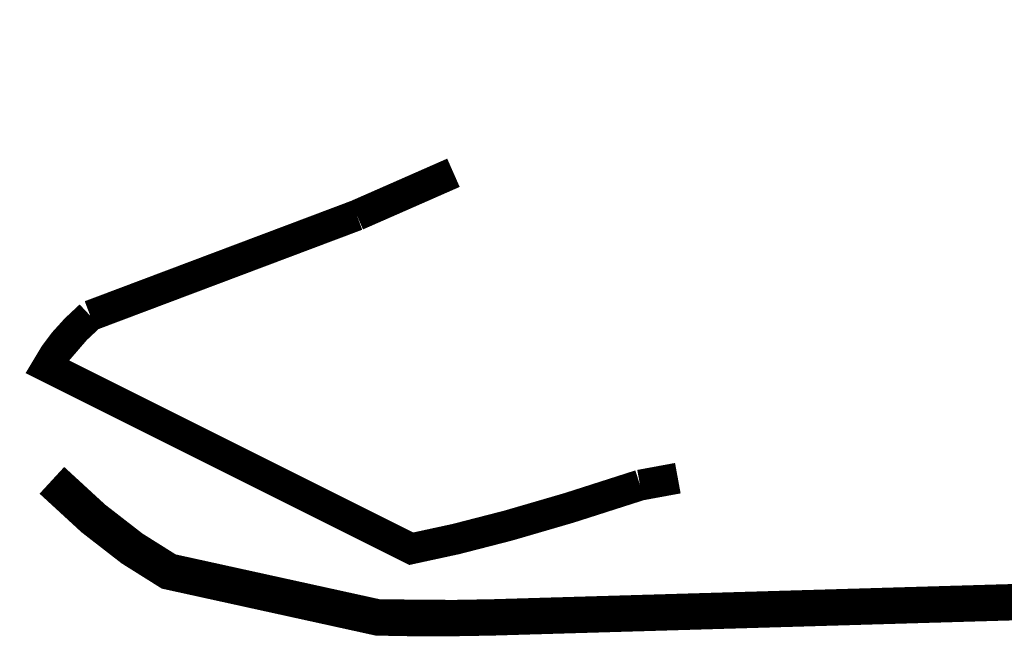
# Model space of a CAD drawing. Extents: x 2370541.5 to 2370550, y 758729 to 758740.
# Tile 4 of 19: x 2370548.3828 to 2370548.4451, y 758730.4327 to 758730.4718. Entities that reach past the tile are written whole.
import ezdxf

# ---------------------------------------------------------------- set-up
doc = ezdxf.new("R2010")
doc.units = 0
doc.header["$LTSCALE"] = 100
doc.header["$MEASUREMENT"] = 0
doc.layers.add('FACE', color=160, linetype='CONTINUOUS')
doc.layers.add('FACEHATCH', color=5, linetype='CONTINUOUS')

msp = doc.modelspace()

# ---------------------------------------------------------------- linework, layer by layer
at = {"layer": 'FACE', "color": 5, "const_width": 0.001958}
for points in [[(2370548.446624, 758730.470477), (2370548.444665, 758730.470651), (2370548.442839, 758730.470746), (2370548.44109, 758730.470778), (2370548.43941, 758730.470756), (2370548.437801, 758730.470688), (2370548.436267, 758730.470582), (2370548.434812, 758730.470444), (2370548.433438, 758730.470282), (2370548.432149, 758730.470104), (2370548.430948, 758730.469917), (2370548.429836, 758730.469727), (2370548.428803, 758730.469531), (2370548.427836, 758730.469327), (2370548.426922, 758730.46911), (2370548.426048, 758730.468878), (2370548.425202, 758730.468626), (2370548.424371, 758730.468351), (2370548.423542, 758730.468049), (2370548.422704, 758730.467718), (2370548.421853, 758730.467361), (2370548.420988, 758730.466979), (2370548.420106, 758730.466576), (2370548.419205, 758730.466155), (2370548.418282, 758730.465719), (2370548.417337, 758730.465272), (2370548.416366, 758730.464817), (2370548.415362, 758730.464352), (2370548.414289, 758730.463863), (2370548.413108, 758730.463331), (2370548.411777, 758730.462737), (2370548.410256, 758730.462063), (2370548.408503, 758730.46129), (2370548.406478, 758730.460399), (2370548.40414, 758730.459371)], [(2370548.447319, 758730.442217), (2370548.446083, 758730.442255), (2370548.44492, 758730.442276), (2370548.443827, 758730.44229), (2370548.442798, 758730.442309), (2370548.441826, 758730.442344), (2370548.440908, 758730.442405), (2370548.440037, 758730.442504), (2370548.439207, 758730.442648), (2370548.43841, 758730.442826), (2370548.437635, 758730.443025), (2370548.436873, 758730.443232), (2370548.436113, 758730.443432), (2370548.435347, 758730.443611), (2370548.434563, 758730.443756), (2370548.433753, 758730.443853), (2370548.4329, 758730.44389), (2370548.431965, 758730.443864), (2370548.430901, 758730.443772), (2370548.429664, 758730.443614), (2370548.428207, 758730.443387), (2370548.426485, 758730.443091), (2370548.424452, 758730.442724), (2370548.422062, 758730.442284)]]:
    msp.add_lwpolyline(points, dxfattribs=at)
at = {"layer": 'FACEHATCH', "color": 5}
for points, const_width in [([(2370548.387276, 758730.453012), (2370548.38911, 758730.453814), (2370548.39065, 758730.454475), (2370548.391941, 758730.455017), (2370548.393031, 758730.455462), (2370548.393965, 758730.45583), (2370548.394789, 758730.456145), (2370548.395549, 758730.456426), (2370548.396292, 758730.456696), (2370548.397057, 758730.456974), (2370548.397862, 758730.457264), (2370548.398718, 758730.457568), (2370548.399635, 758730.457888), (2370548.400625, 758730.458227), (2370548.401698, 758730.458586), (2370548.402866, 758730.458966), (2370548.40414, 758730.459371)], 0.001958), ([(2370548.422062, 758730.442284), (2370548.417577, 758730.440846), (2370548.413717, 758730.43972), (2370548.410411, 758730.438869), (2370548.407585, 758730.438256), (2370548.405171, 758730.437844), (2370548.403096, 758730.437598), (2370548.401289, 758730.437481), (2370548.399679, 758730.437457), (2370548.398205, 758730.437494), (2370548.396846, 758730.437584), (2370548.395594, 758730.437724), (2370548.394438, 758730.43791), (2370548.393369, 758730.43814), (2370548.392377, 758730.438411), (2370548.391451, 758730.438719), (2370548.390583, 758730.439061), (2370548.389764, 758730.439434), (2370548.388993, 758730.439835), (2370548.388272, 758730.44026), (2370548.3876, 758730.440706), (2370548.38698, 758730.441169), (2370548.386413, 758730.441647), (2370548.385898, 758730.442135), (2370548.385437, 758730.442631), (2370548.385031, 758730.443132), (2370548.384681, 758730.44364), (2370548.384387, 758730.444159), (2370548.384151, 758730.444691), (2370548.383972, 758730.445239), (2370548.383853, 758730.445808), (2370548.383793, 758730.446399), (2370548.383794, 758730.447016), (2370548.383859, 758730.447663), (2370548.384, 758730.448338), (2370548.384232, 758730.449043), (2370548.38457, 758730.449778), (2370548.385028, 758730.450542), (2370548.385622, 758730.451336), (2370548.386367, 758730.452159), (2370548.387276, 758730.453012)], 0.001958), ([(2370548.384851, 758730.442589), (2370548.387474, 758730.440175), (2370548.389926, 758730.438271), (2370548.392244, 758730.436814), (2370548.394467, 758730.435739), (2370548.396632, 758730.434985), (2370548.398779, 758730.434487), (2370548.400944, 758730.434182), (2370548.403166, 758730.434006), (2370548.405473, 758730.433905), (2370548.407848, 758730.433862), (2370548.410266, 758730.433865), (2370548.412699, 758730.433907), (2370548.415122, 758730.433978), (2370548.417509, 758730.434068), (2370548.419833, 758730.434169), (2370548.422067, 758730.43427), (2370548.424193, 758730.434365), (2370548.426223, 758730.434452), (2370548.428177, 758730.43453), (2370548.430074, 758730.434601), (2370548.431934, 758730.434662), (2370548.433776, 758730.434716), (2370548.435621, 758730.434762), (2370548.437487, 758730.434799), (2370548.439391, 758730.434828), (2370548.441342, 758730.434852), (2370548.443341, 758730.434875), (2370548.445395, 758730.434898), (2370548.447506, 758730.434925)], 0.002303)]:
    msp.add_lwpolyline(points, dxfattribs=dict(at, const_width=const_width))

doc.saveas('drawing.dxf')
